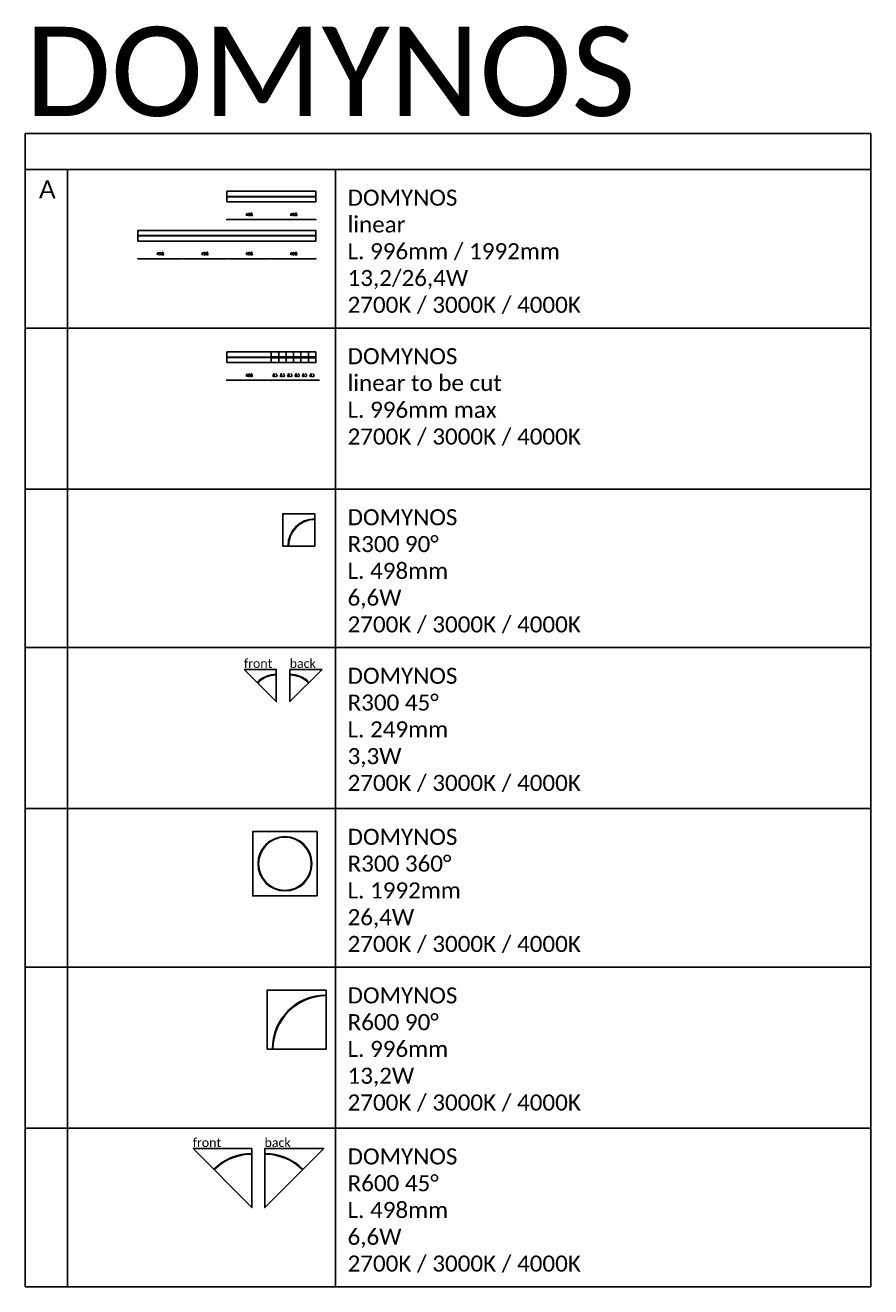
# Model space of a CAD drawing. Header units: millimetres. Extents: x -301 to 22557, y 0 to 28485.
# Tile 2 of 3: x 13081 to 22557, y 0 to 14134. Entities that reach past the tile are written whole.
import ezdxf

# ---------------------------------------------------------------- set-up
doc = ezdxf.new("R2010")
doc.units = ezdxf.units.MM
doc.layers.add('NOVALUX Cartiglio', color=7, linetype='Continuous', lineweight=15)
doc.layers.add('NOVALUX Light', color=40, linetype='Continuous', lineweight=9)
doc.layers.add('NOVALUX ingombri', color=41, linetype='Continuous')
doc.layers.add('NOVALUX NoStampa', color=200, linetype='Continuous', plot=False)
doc.styles.add('COMMENTI', font='simplex.shx')
doc.styles.add('NOVALUX', font='CALIBRI.TTF', dxfattribs={"height": 180})
doc.styles.get("Standard").update_dxf_attribs({"font": 'arial.ttf'})
doc.dimstyles.new('NOVALUX 1', dxfattribs={"dimscale": 400, "dimtxt": 0.15, "dimasz": 0.05, "dimexe": 0, "dimexo": 0, "dimgap": 0.1, "dimtad": 1, "dimdec": 4, "dimrnd": 0.5, "dimzin": 12, "dimdsep": 46, "dimtxsty": 'COMMENTI', "dimblk": 'DOT', "dimcen": 0.09, "dimse1": 1, "dimse2": 1, "dimclrd": 7, "dimclrt": 7, "dimadec": 0, "dimazin": 0, "dimtfac": 100, "dimtdec": 4, "dimtix": 1, "dimtmove": 2, "dimatfit": 3, "dimldrblk": 'FRECCIA4', "dimfxl": 1, "dimtolj": 1, "dimtzin": 12, "dimarcsym": 0})

# ---------------------------------------------------------------- blocks, each defined once
blk = doc.blocks.new('A$C30611')
at = {"layer": 'NOVALUX Light'}
blk.add_lwpolyline([(0, 0), (0, 10), (498, 10), (498, 0)], close=True, dxfattribs=at)
blk = doc.blocks.new('A$C27140')
at = {"layer": 'NOVALUX ingombri'}
blk.add_lwpolyline([(0, 0), (996, 0), (996, 120), (0, 120), (0, 0)], dxfattribs=at)
at = {"layer": 'NOVALUX Light', "color": 6}
for p in [(0, 55), (498, 55)]:
    blk.add_blockref('A$C30611', p, dxfattribs=at)
blk = doc.blocks.new('A$C13351')
at = {"layer": 'NOVALUX ingombri'}
blk.add_lwpolyline([(0, 0), (1992, 0), (1992, 120), (0, 120), (0, 0)], dxfattribs=at)
at = {"layer": 'NOVALUX Light', "color": 6}
for p in [(0, 55), (498, 55), (996, 55), (1494, 55)]:
    blk.add_blockref('A$C30611', p, dxfattribs=at)
blk = doc.blocks.new('A$C7155')
at = {"layer": 'NOVALUX ingombri'}
for points in [[(660, 660), (660, 660), (0, 660), (0, 660)], [(0, 660), (0, 0), (0, 0), (0, 660)], [(660, 0), (660, 660), (660, 660), (660, 0)], [(0, 0), (0, 0), (660, 0), (660, 0)]]:
    blk.add_lwpolyline(points, close=True, dxfattribs=at)
at = {"layer": 'NOVALUX Light'}
for p, q in [((660, 605), (660, 595)), ((55, 0), (65, 0))]:
    blk.add_line(p, q, dxfattribs=at)
for radius in [605, 595]:
    blk.add_arc((660, 0), radius, 90, 180, dxfattribs=at)
blk = doc.blocks.new('A$C16087')
at = {"layer": 'NOVALUX ingombri'}
for points in [[(360, 360), (360, 360), (0, 360), (0, 360)], [(0, 360), (0, 0), (0, 0), (0, 360)], [(360, 0), (360, 360), (360, 360), (360, 0)], [(0, 0), (0, 0), (360, 0), (360, 0)]]:
    blk.add_lwpolyline(points, close=True, dxfattribs=at)
at = {"layer": 'NOVALUX Light'}
for p, q in [((360, 305), (360, 295)), ((55, 0), (65, 0))]:
    blk.add_line(p, q, dxfattribs=at)
for radius in [305, 295]:
    blk.add_arc((360, 0), radius, 90, 180, dxfattribs=at)
blk = doc.blocks.new('A$C4685')
at = {"layer": 'NOVALUX ingombri'}
for points in [[(360, 720), (360, 720), (0, 720), (0, 720)], [(0, 720), (0, 360), (0, 360), (0, 720)], [(360, 720), (360, 720), (720, 720), (720, 720)], [(720, 720), (720, 360), (720, 360), (720, 720)], [(0, 0), (0, 360), (0, 360), (0, 0)], [(720, 0), (720, 360), (720, 360), (720, 0)], [(360, 0), (360, 0), (0, 0), (0, 0)], [(360, 0), (360, 0), (720, 0), (720, 0)]]:
    blk.add_lwpolyline(points, close=True, dxfattribs=at)
at = {"layer": 'NOVALUX Light'}
for p, q in [((360, 665), (360, 655)), ((55, 360), (65, 360)), ((665, 360), (655, 360)), ((360, 65), (360, 55))]:
    blk.add_line(p, q, dxfattribs=at)
for radius, start, end in [(305, 90, 180), (295, 90, 180), (305, 0, 90), (295, 0, 90), (305, 180, 270), (295, 180, 270), (305, 270, 0), (295, 270, 0)]:
    blk.add_arc((360, 360), radius, start, end, dxfattribs=at)
blk = doc.blocks.new('A$C17254')
at = {"layer": 'NOVALUX ingombri'}
blk.add_lwpolyline([(0, 0), (0, 120), (83, 120), (83, 0)], close=True, dxfattribs=at)
at = {"layer": 'NOVALUX Light'}
blk.add_lwpolyline([(83, 55), (83, 65), (0, 65), (0, 55)], close=True, dxfattribs=at)
blk = doc.blocks.new('A$C21652')
at = {"layer": 'NOVALUX ingombri'}
blk.add_lwpolyline([(0, 0), (0, 120), (498, 120), (498, 0)], close=True, dxfattribs=at)
at = {"layer": 'NOVALUX Light', "color": 6}
blk.add_blockref('A$C30611', (0, 55), dxfattribs=at)
blk = doc.blocks.new('_Dot')
at = {"color": 0, "linetype": 'ByBlock', "lineweight": -2}
blk.add_line((-0.5, 0), (-1, 0), dxfattribs=at)
at = {"color": 0, "linetype": 'ByBlock', "const_width": 0.5}
blk.add_lwpolyline([(-0.25, 0, 1), (0.25, 0, 1)], format="xyb", close=True, dxfattribs=at)
blk = doc.blocks.new('*D89')
at = {"layer": 'Defpoints', "color": 0}
for p in [(15341, 10354), (15839, 10354), (15341, 10156)]:
    blk.add_point(p, dxfattribs=at)
at = {"layer": 'NOVALUX Light', "color": 7, "lineweight": -2}
blk.add_line((15819, 10156), (15361, 10156), dxfattribs=at)
at = {"layer": 'NOVALUX Light', "color": 7, "lineweight": -2, "xscale": 20, "yscale": 20, "zscale": 20, "rotation": 180}
blk.add_blockref('_Dot', (15341, 10156), dxfattribs=at)
at = {"layer": 'NOVALUX Light', "color": 7, "lineweight": -2, "xscale": 20, "yscale": 20, "zscale": 20}
blk.add_blockref('_Dot', (15839, 10156), dxfattribs=at)
at = {"layer": 'NOVALUX Light', "color": 7, "insert": (15590, 10212), "char_height": 32, "attachment_point": 5, "style": 'COMMENTI'}
blk.add_mtext('\\A1;498', dxfattribs=at)
blk = doc.blocks.new('FRECCIA4')
at = {"color": 3}
blk.add_line((-1.06, -1.06), (1.06, 1.06), dxfattribs=at)
blk.add_line((-1, 0), (2, 0))
blk = doc.blocks.new('*D90')
at = {"layer": 'Defpoints', "color": 0}
for p in [(15839, 10354), (15922, 10354), (15922, 10156)]:
    blk.add_point(p, dxfattribs=at)
at = {"layer": 'NOVALUX Light', "color": 7, "lineweight": -2}
for p, q in [((15819, 10156), (15799, 10156)), ((15839, 10156), (15922, 10156)), ((15942, 10156), (15962, 10156))]:
    blk.add_line(p, q, dxfattribs=at)
at = {"layer": 'NOVALUX Light', "color": 7, "lineweight": -2, "xscale": 20, "yscale": 20, "zscale": 20}
blk.add_blockref('_Dot', (15839, 10156), dxfattribs=at)
at = {"layer": 'NOVALUX Light', "color": 7, "lineweight": -2, "xscale": 20, "yscale": 20, "zscale": 20, "rotation": 180}
blk.add_blockref('_Dot', (15922, 10156), dxfattribs=at)
at = {"layer": 'NOVALUX Light', "color": 7, "insert": (15880, 10212), "char_height": 32, "attachment_point": 5, "style": 'COMMENTI'}
blk.add_mtext('\\A1;83', dxfattribs=at)
blk = doc.blocks.new('*D91')
at = {"layer": 'Defpoints', "color": 0}
for p in [(15922, 10354), (16005, 10354), (16005, 10156)]:
    blk.add_point(p, dxfattribs=at)
at = {"layer": 'NOVALUX Light', "color": 7, "lineweight": -2}
for p, q in [((15902, 10156), (15882, 10156)), ((15922, 10156), (16005, 10156)), ((16025, 10156), (16045, 10156))]:
    blk.add_line(p, q, dxfattribs=at)
at = {"layer": 'NOVALUX Light', "color": 7, "lineweight": -2, "xscale": 20, "yscale": 20, "zscale": 20}
blk.add_blockref('_Dot', (15922, 10156), dxfattribs=at)
at = {"layer": 'NOVALUX Light', "color": 7, "lineweight": -2, "xscale": 20, "yscale": 20, "zscale": 20, "rotation": 180}
blk.add_blockref('_Dot', (16005, 10156), dxfattribs=at)
at = {"layer": 'NOVALUX Light', "color": 7, "insert": (15963, 10212), "char_height": 32, "attachment_point": 5, "style": 'COMMENTI'}
blk.add_mtext('\\A1;83', dxfattribs=at)
blk = doc.blocks.new('*D92')
at = {"layer": 'Defpoints', "color": 0}
for p in [(16005, 10354), (16088, 10354), (16088, 10156)]:
    blk.add_point(p, dxfattribs=at)
at = {"layer": 'NOVALUX Light', "color": 7, "lineweight": -2}
for p, q in [((15985, 10156), (15965, 10156)), ((16005, 10156), (16088, 10156)), ((16108, 10156), (16128, 10156))]:
    blk.add_line(p, q, dxfattribs=at)
at = {"layer": 'NOVALUX Light', "color": 7, "lineweight": -2, "xscale": 20, "yscale": 20, "zscale": 20}
blk.add_blockref('_Dot', (16005, 10156), dxfattribs=at)
at = {"layer": 'NOVALUX Light', "color": 7, "lineweight": -2, "xscale": 20, "yscale": 20, "zscale": 20, "rotation": 180}
blk.add_blockref('_Dot', (16088, 10156), dxfattribs=at)
at = {"layer": 'NOVALUX Light', "color": 7, "insert": (16046, 10212), "char_height": 32, "attachment_point": 5, "style": 'COMMENTI'}
blk.add_mtext('\\A1;83', dxfattribs=at)
blk = doc.blocks.new('*D93')
at = {"layer": 'Defpoints', "color": 0}
for p in [(16088, 10354), (16171, 10354), (16171, 10156)]:
    blk.add_point(p, dxfattribs=at)
at = {"layer": 'NOVALUX Light', "color": 7, "lineweight": -2}
for p, q in [((16068, 10156), (16048, 10156)), ((16088, 10156), (16171, 10156)), ((16191, 10156), (16211, 10156))]:
    blk.add_line(p, q, dxfattribs=at)
at = {"layer": 'NOVALUX Light', "color": 7, "lineweight": -2, "xscale": 20, "yscale": 20, "zscale": 20}
blk.add_blockref('_Dot', (16088, 10156), dxfattribs=at)
at = {"layer": 'NOVALUX Light', "color": 7, "lineweight": -2, "xscale": 20, "yscale": 20, "zscale": 20, "rotation": 180}
blk.add_blockref('_Dot', (16171, 10156), dxfattribs=at)
at = {"layer": 'NOVALUX Light', "color": 7, "insert": (16129, 10212), "char_height": 32, "attachment_point": 5, "style": 'COMMENTI'}
blk.add_mtext('\\A1;83', dxfattribs=at)
blk = doc.blocks.new('*D94')
at = {"layer": 'Defpoints', "color": 0}
for p in [(16171, 10354), (16254, 10354), (16254, 10156)]:
    blk.add_point(p, dxfattribs=at)
at = {"layer": 'NOVALUX Light', "color": 7, "lineweight": -2}
for p, q in [((16151, 10156), (16131, 10156)), ((16171, 10156), (16254, 10156)), ((16274, 10156), (16294, 10156))]:
    blk.add_line(p, q, dxfattribs=at)
at = {"layer": 'NOVALUX Light', "color": 7, "lineweight": -2, "xscale": 20, "yscale": 20, "zscale": 20}
blk.add_blockref('_Dot', (16171, 10156), dxfattribs=at)
at = {"layer": 'NOVALUX Light', "color": 7, "lineweight": -2, "xscale": 20, "yscale": 20, "zscale": 20, "rotation": 180}
blk.add_blockref('_Dot', (16254, 10156), dxfattribs=at)
at = {"layer": 'NOVALUX Light', "color": 7, "insert": (16212, 10212), "char_height": 32, "attachment_point": 5, "style": 'COMMENTI'}
blk.add_mtext('\\A1;83', dxfattribs=at)
blk = doc.blocks.new('*D95')
at = {"layer": 'Defpoints', "color": 0}
for p in [(16254, 10354), (16337, 10354), (16337, 10156)]:
    blk.add_point(p, dxfattribs=at)
at = {"layer": 'NOVALUX Light', "color": 7, "lineweight": -2}
for p, q in [((16234, 10156), (16214, 10156)), ((16254, 10156), (16337, 10156)), ((16357, 10156), (16377, 10156))]:
    blk.add_line(p, q, dxfattribs=at)
at = {"layer": 'NOVALUX Light', "color": 7, "lineweight": -2, "xscale": 20, "yscale": 20, "zscale": 20}
blk.add_blockref('_Dot', (16254, 10156), dxfattribs=at)
at = {"layer": 'NOVALUX Light', "color": 7, "lineweight": -2, "xscale": 20, "yscale": 20, "zscale": 20, "rotation": 180}
blk.add_blockref('_Dot', (16337, 10156), dxfattribs=at)
at = {"layer": 'NOVALUX Light', "color": 7, "insert": (16295, 10212), "char_height": 32, "attachment_point": 5, "style": 'COMMENTI'}
blk.add_mtext('\\A1;83', dxfattribs=at)
blk = doc.blocks.new('*D96')
at = {"layer": 'Defpoints', "color": 0}
for p in [(14345, 11716), (14843, 11716), (14345, 11518)]:
    blk.add_point(p, dxfattribs=at)
at = {"layer": 'NOVALUX Light', "color": 7, "lineweight": -2}
blk.add_line((14823, 11518), (14365, 11518), dxfattribs=at)
at = {"layer": 'NOVALUX Light', "color": 7, "lineweight": -2, "xscale": 20, "yscale": 20, "zscale": 20, "rotation": 180}
blk.add_blockref('_Dot', (14345, 11518), dxfattribs=at)
at = {"layer": 'NOVALUX Light', "color": 7, "lineweight": -2, "xscale": 20, "yscale": 20, "zscale": 20}
blk.add_blockref('_Dot', (14843, 11518), dxfattribs=at)
at = {"layer": 'NOVALUX Light', "color": 7, "insert": (14594, 11574), "char_height": 32, "attachment_point": 5, "style": 'COMMENTI'}
blk.add_mtext('\\A1;498', dxfattribs=at)
blk = doc.blocks.new('*D97')
at = {"layer": 'Defpoints', "color": 0}
for p in [(14843, 11716), (15341, 11716), (14843, 11518)]:
    blk.add_point(p, dxfattribs=at)
at = {"layer": 'NOVALUX Light', "color": 7, "lineweight": -2}
blk.add_line((15321, 11518), (14863, 11518), dxfattribs=at)
at = {"layer": 'NOVALUX Light', "color": 7, "lineweight": -2, "xscale": 20, "yscale": 20, "zscale": 20, "rotation": 180}
blk.add_blockref('_Dot', (14843, 11518), dxfattribs=at)
at = {"layer": 'NOVALUX Light', "color": 7, "lineweight": -2, "xscale": 20, "yscale": 20, "zscale": 20}
blk.add_blockref('_Dot', (15341, 11518), dxfattribs=at)
at = {"layer": 'NOVALUX Light', "color": 7, "insert": (15092, 11574), "char_height": 32, "attachment_point": 5, "style": 'COMMENTI'}
blk.add_mtext('\\A1;498', dxfattribs=at)
blk = doc.blocks.new('*D98')
at = {"layer": 'Defpoints', "color": 0}
for p in [(15341, 11716), (15839, 11716), (15341, 11518)]:
    blk.add_point(p, dxfattribs=at)
at = {"layer": 'NOVALUX Light', "color": 7, "lineweight": -2}
blk.add_line((15819, 11518), (15361, 11518), dxfattribs=at)
at = {"layer": 'NOVALUX Light', "color": 7, "lineweight": -2, "xscale": 20, "yscale": 20, "zscale": 20, "rotation": 180}
blk.add_blockref('_Dot', (15341, 11518), dxfattribs=at)
at = {"layer": 'NOVALUX Light', "color": 7, "lineweight": -2, "xscale": 20, "yscale": 20, "zscale": 20}
blk.add_blockref('_Dot', (15839, 11518), dxfattribs=at)
at = {"layer": 'NOVALUX Light', "color": 7, "insert": (15590, 11574), "char_height": 32, "attachment_point": 5, "style": 'COMMENTI'}
blk.add_mtext('\\A1;498', dxfattribs=at)
blk = doc.blocks.new('*D99')
at = {"layer": 'Defpoints', "color": 0}
for p in [(15839, 11716), (16337, 11716), (15839, 11518)]:
    blk.add_point(p, dxfattribs=at)
at = {"layer": 'NOVALUX Light', "color": 7, "lineweight": -2}
blk.add_line((16317, 11518), (15859, 11518), dxfattribs=at)
at = {"layer": 'NOVALUX Light', "color": 7, "lineweight": -2, "xscale": 20, "yscale": 20, "zscale": 20, "rotation": 180}
blk.add_blockref('_Dot', (15839, 11518), dxfattribs=at)
at = {"layer": 'NOVALUX Light', "color": 7, "lineweight": -2, "xscale": 20, "yscale": 20, "zscale": 20}
blk.add_blockref('_Dot', (16337, 11518), dxfattribs=at)
at = {"layer": 'NOVALUX Light', "color": 7, "insert": (16088, 11574), "char_height": 32, "attachment_point": 5, "style": 'COMMENTI'}
blk.add_mtext('\\A1;498', dxfattribs=at)
blk = doc.blocks.new('*D100')
at = {"layer": 'Defpoints', "color": 0}
for p in [(15341, 12154), (15839, 12154), (15341, 11957)]:
    blk.add_point(p, dxfattribs=at)
at = {"layer": 'NOVALUX Light', "color": 7, "lineweight": -2}
blk.add_line((15819, 11957), (15361, 11957), dxfattribs=at)
at = {"layer": 'NOVALUX Light', "color": 7, "lineweight": -2, "xscale": 20, "yscale": 20, "zscale": 20, "rotation": 180}
blk.add_blockref('_Dot', (15341, 11957), dxfattribs=at)
at = {"layer": 'NOVALUX Light', "color": 7, "lineweight": -2, "xscale": 20, "yscale": 20, "zscale": 20}
blk.add_blockref('_Dot', (15839, 11957), dxfattribs=at)
at = {"layer": 'NOVALUX Light', "color": 7, "insert": (15590, 12013), "char_height": 32, "attachment_point": 5, "style": 'COMMENTI'}
blk.add_mtext('\\A1;498', dxfattribs=at)
blk = doc.blocks.new('*D101')
at = {"layer": 'Defpoints', "color": 0}
for p in [(15839, 12154), (16337, 12154), (15839, 11957)]:
    blk.add_point(p, dxfattribs=at)
at = {"layer": 'NOVALUX Light', "color": 7, "lineweight": -2}
blk.add_line((16317, 11957), (15859, 11957), dxfattribs=at)
at = {"layer": 'NOVALUX Light', "color": 7, "lineweight": -2, "xscale": 20, "yscale": 20, "zscale": 20, "rotation": 180}
blk.add_blockref('_Dot', (15839, 11957), dxfattribs=at)
at = {"layer": 'NOVALUX Light', "color": 7, "lineweight": -2, "xscale": 20, "yscale": 20, "zscale": 20}
blk.add_blockref('_Dot', (16337, 11957), dxfattribs=at)
at = {"layer": 'NOVALUX Light', "color": 7, "insert": (16088, 12013), "char_height": 32, "attachment_point": 5, "style": 'COMMENTI'}
blk.add_mtext('\\A1;498', dxfattribs=at)
blk = doc.blocks.new('A$C2361')
at = {"layer": 'NOVALUX ingombri'}
blk.add_lwpolyline([(0, 360), (360, 0), (360, 360), (0, 360)], dxfattribs=at)
at = {"layer": 'NOVALUX Light'}
for p, q in [((360, 305), (360, 295)), ((144, 216), (151, 209))]:
    blk.add_line(p, q, dxfattribs=at)
for radius in [305, 295]:
    blk.add_arc((360, 0), radius, 90, 135, dxfattribs=at)
at = {"layer": 'NOVALUX Cartiglio', "style": 'NOVALUX'}
blk.add_text('front', height=100, dxfattribs=at).set_placement((-3, 378))
blk = doc.blocks.new('A$C17702')
at = {"layer": 'NOVALUX ingombri'}
blk.add_lwpolyline([(360, 360), (0, 0), (0, 360), (360, 360)], dxfattribs=at)
at = {"layer": 'NOVALUX Light'}
for p, q in [((0, 305), (0, 295)), ((216, 216), (209, 209))]:
    blk.add_line(p, q, dxfattribs=at)
for radius in [305, 295]:
    blk.add_arc((0, 0), radius, 45, 90, dxfattribs=at)
at = {"layer": 'NOVALUX Cartiglio', "style": 'NOVALUX'}
blk.add_text('back', height=100, dxfattribs=at).set_placement((-3, 378))
blk = doc.blocks.new('A$C4772')
at = {"layer": 'NOVALUX ingombri'}
blk.add_lwpolyline([(0, 660), (660, 0), (660, 660), (0, 660)], dxfattribs=at)
at = {"layer": 'NOVALUX Light'}
blk.add_line((239, 421), (232, 428), dxfattribs=at)
for radius in [605, 595]:
    blk.add_arc((660, 0), radius, 90, 135, dxfattribs=at)
at = {"layer": 'NOVALUX Cartiglio', "style": 'NOVALUX'}
blk.add_text('front', height=100, dxfattribs=at).set_placement((-3, 678))
blk = doc.blocks.new('A$C32425')
at = {"layer": 'NOVALUX ingombri'}
blk.add_lwpolyline([(660, 660), (0, 0), (0, 660), (660, 660)], dxfattribs=at)
at = {"layer": 'NOVALUX Light'}
for p, q in [((0, 605), (0, 595)), ((421, 421), (428, 428))]:
    blk.add_line(p, q, dxfattribs=at)
for radius in [605, 595]:
    blk.add_arc((0, 0), radius, 45, 90, dxfattribs=at)
at = {"layer": 'NOVALUX Cartiglio', "style": 'NOVALUX'}
blk.add_text('back', height=100, dxfattribs=at).set_placement((-3, 678))

msp = doc.modelspace()

# ---------------------------------------------------------------- linework, layer by layer
at = {"layer": 'NOVALUX NoStampa', "lineweight": -3}
for p, q in [((22556.67376, 12922.33262), (22556.67376, 0)), ((13081.07649, 12517.95571), (22556.67376, 12517.95571)), ((13081.07649, 12517.95571), (22556.67376, 12517.95571)), ((13556.67376, 12517.95571), (13556.67376, 0)), ((16556.67376, 12517.95571), (16556.67376, 0)), ((13081.07649, 10741.78444), (22556.67376, 10741.78444)), ((13081.07649, 8937.36089), (22556.67376, 8937.36089)), ((13081.07649, 7161.18963), (22556.67376, 7161.18963)), ((13081.07649, 5356.76608), (22556.67376, 5356.76608)), ((13081.07649, 3580.59481), (22556.67376, 3580.59481)), ((13081.07649, 1776.17126), (22556.67376, 1776.17126)), ((13081.07649, 0), (22556.67376, 0))]:
    msp.add_line(p, q, dxfattribs=at)
msp.add_lwpolyline([(22556.67376, 12922.33262), (13081.07649, 12922.33262), (13081.07649, 0)], dxfattribs=at)

# ---------------------------------------------------------------- block references
for name, p in [('A$C27140', (15340.74436, 12154.4465)), ('A$C13351', (14344.74436, 11716.13424)), ('A$C21652', (15340.74436, 10353.83608)), ('A$C17254', (15838.74436, 10353.83608)), ('A$C17254', (15921.74436, 10353.83608)), ('A$C17254', (16004.74436, 10353.83608)), ('A$C17254', (16087.74436, 10353.83608)), ('A$C17254', (16170.74436, 10353.83608)), ('A$C17254', (16253.74436, 10353.83608)), ('A$C16087', (15967.18912, 8299.26974)), ('A$C4685', (15631.54955, 4379.29577)), ('A$C7155', (15792.25973, 2663.2987))]:
    msp.add_blockref(name, p)
at = {"layer": 'NOVALUX Cartiglio'}
for name, p in [('A$C2361', (15534.6497, 6555.7737)), ('A$C17702', (16047.77672, 6555.7737)), ('A$C4772', (14961.29646, 888.01082)), ('A$C32425', (15765.75591, 888.01082))]:
    msp.add_blockref(name, p, dxfattribs=at)

# ---------------------------------------------------------------- texts
at = {"layer": 'NOVALUX Cartiglio', "lineweight": -3, "char_height": 180, "width": 25817.3241194, "attachment_point": 1, "style": 'NOVALUX'}
for s, insert in [('{\\P\\C7;DOMYNOS\\Plinear\\PL. 996mm / 1992mm\\P13,2/26,4W\\P2700K / 3000K / 4000K}', (16693.56518, 12592.17821)), ('{\\P\\C7;DOMYNOS\\Plinear to be cut\\PL. 996mm max \\P2700K / 3000K / 4000K}', (16693.56518, 10816.00694)), ('{\\P\\C7;DOMYNOS\\PR300 90°\\PL. 498mm\\P6,6W\\P2700K / 3000K / 4000K}', (16693.56518, 9011.58339)), ('{\\P\\C7;DOMYNOS\\PR300 45°\\PL. 249mm\\P3,3W\\P2700K / 3000K / 4000K}', (16693.56518, 7235.41213)), ('{\\P\\C7;DOMYNOS\\PR300 360°\\PL. 1992mm\\P26,4W\\P2700K / 3000K / 4000K}', (16693.56518, 5430.98858)), ('{\\P\\C7;DOMYNOS\\PR600 90°\\PL. 996mm\\P13,2W\\P2700K / 3000K / 4000K}', (16693.56518, 3654.81731)), ('{\\P\\C7;DOMYNOS\\PR600 45°\\PL. 498mm\\P6,6W\\P2700K / 3000K / 4000K}', (16693.56518, 1850.39376))]:
    msp.add_mtext(s, dxfattribs=dict(at, insert=insert))
at = {"layer": 'NOVALUX Light', "lineweight": -3, "insert": (13082.12395, 14116.33845), "char_height": 1000, "width": 25817.3241194, "attachment_point": 1, "style": 'NOVALUX'}
msp.add_mtext('{DOMYNOS}', dxfattribs=at)
at = {"layer": 'NOVALUX Light', "lineweight": -3, "insert": (13235.27958, 12394.77097), "char_height": 200, "width": 25817.3241194, "attachment_point": 1}
msp.add_mtext('{A}', dxfattribs=at)

# ---------------------------------------------------------------- dimensions: what is measured, and where the dimension line sits
at = {"layer": 'NOVALUX Light'}
for p1, p2, picture, middle in [((15838.74436, 12154.4465), (15340.74436, 12154.4465), '*D100', (15589.74436, 12012.71067)), ((16336.74436, 12154.4465), (15838.74436, 12154.4465), '*D101', (16087.74436, 12012.71067)), ((14842.74436, 11716.13424), (14344.74436, 11716.13424), '*D96', (14593.74436, 11574.3984)), ((15340.74436, 11716.13424), (14842.74436, 11716.13424), '*D97', (15091.74436, 11574.3984)), ((15838.74436, 11716.13424), (15340.74436, 11716.13424), '*D98', (15589.74436, 11574.3984)), ((16336.74436, 11716.13424), (15838.74436, 11716.13424), '*D99', (16087.74436, 11574.3984)), ((15838.74436, 10353.83608), (15340.74436, 10353.83608), '*D89', (15589.74436, 10212.10024))]:
    dim = msp.add_aligned_dim(p1=p1, p2=p2, distance=197.73583, dimstyle='NOVALUX 1', override={"dimtxt": 0.08}, dxfattribs=at)
    dim.commit()
    dim.dimension.update_dxf_attribs({"geometry": picture, "text_midpoint": middle})
for base, p1, p2, picture, middle in [((15921.74436, 10156.10024), (15838.74436, 10353.83608), (15921.74436, 10353.83608), '*D90', (15880.24436, 10212.10024)), ((16004.74436, 10156.10024), (15921.74436, 10353.83608), (16004.74436, 10353.83608), '*D91', (15963.24436, 10212.10024)), ((16087.74436, 10156.10024), (16004.74436, 10353.83608), (16087.74436, 10353.83608), '*D92', (16046.24436, 10212.10024)), ((16170.74436, 10156.10024), (16087.74436, 10353.83608), (16170.74436, 10353.83608), '*D93', (16129.24436, 10212.10024)), ((16253.74436, 10156.10024), (16170.74436, 10353.83608), (16253.74436, 10353.83608), '*D94', (16212.24436, 10212.10024)), ((16336.74436, 10156.10024), (16253.74436, 10353.83608), (16336.74436, 10353.83608), '*D95', (16295.24436, 10212.10024))]:
    dim = msp.add_linear_dim(base=base, p1=p1, p2=p2, angle=180, dimstyle='NOVALUX 1', override={"dimtxt": 0.08}, dxfattribs=at)
    dim.commit()
    dim.dimension.update_dxf_attribs({"geometry": picture, "text_midpoint": middle})

doc.saveas('drawing.dxf')
